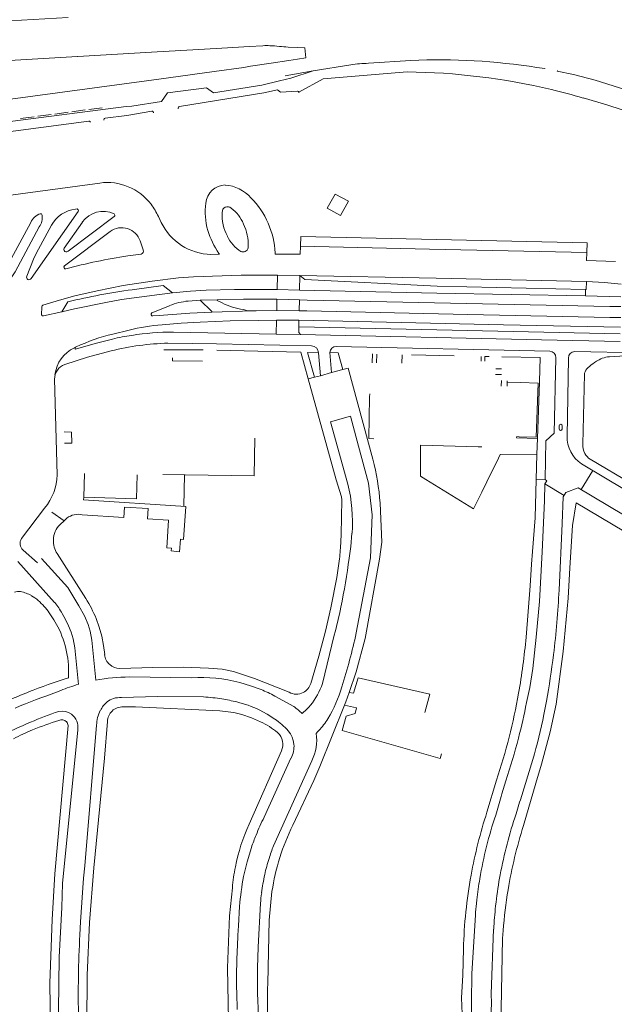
# Model space of a CAD drawing. Extents: x 145000 to 155000, y 457500 to 470000.
# Tile 178 of 196: x 154040 to 154227, y 462522 to 462831. Entities that reach past the tile are written whole.
import ezdxf

# ---------------------------------------------------------------- set-up
doc = ezdxf.new("R2010")
doc.units = 0
doc.header["$LTSCALE"] = 0.2
doc.header["$MEASUREMENT"] = 0
doc.layers.add('kant verharding', color=252, linetype='Continuous', lineweight=0)

msp = doc.modelspace()

# ---------------------------------------------------------------- linework, layer by layer
at = {"layer": 'kant verharding', "lineweight": 0}
for p, q in [((154019.46, 462829.74), (154054.82, 462831.76)), ((154095.96, 462821.68), (154104.95, 462822.19)), ((154104.95, 462822.19), (154106.64, 462822.29)), ((154106.64, 462822.29), (154108.33, 462822.39)), ((154110.02, 462822.49), (154108.33, 462822.39)), ((154111.71, 462822.59), (154110.02, 462822.49)), ((154111.71, 462822.59), (154116.08, 462822.85)), ((154116.71, 462822.88), (154116.08, 462822.85)), ((154117.21, 462822.89), (154116.71, 462822.88)), ((154117.7, 462822.89), (154117.21, 462822.89)), ((154118.2, 462822.87), (154117.7, 462822.89)), ((154118.95, 462822.83), (154118.2, 462822.87)), ((154119.7, 462822.78), (154118.95, 462822.83)), ((154120.44, 462822.72), (154119.7, 462822.78)), ((154121.22, 462822.66), (154120.44, 462822.72)), ((154121.22, 462822.66), (154121.92, 462822.6)), ((154121.92, 462822.6), (154122.59, 462822.54)), ((154122.59, 462822.54), (154123.27, 462822.5)), ((154123.27, 462822.5), (154123.94, 462822.46)), ((154123.94, 462822.46), (154126.77, 462822.3)), ((154126.77, 462822.3), (154129.27, 462822.17)), ((154129.27, 462822.17), (154129.52, 462819.03)), ((154000, 462816.11), (154082.85, 462820.92)), ((154082.85, 462820.92), (154095.96, 462821.68)), ((154129.52, 462819.03), (154126.92, 462818.64)), ((154110.02, 462816.07), (154100.72, 462814.73)), ((154110.02, 462816.07), (154112.17, 462816.39)), ((154112.17, 462816.39), (154114.32, 462816.72)), ((154114.32, 462816.72), (154116.48, 462817.05)), ((154118.62, 462817.39), (154116.48, 462817.05)), ((154118.62, 462817.39), (154124.23, 462818.24)), ((154124.23, 462818.24), (154126.92, 462818.64)), ((154131.83, 462814.93), (154143.68, 462816.81)), ((154149.23, 462817.34), (154162.59, 462818.27)), ((154083.3, 462812.38), (154100.72, 462814.73)), ((154131.83, 462814.93), (154123.04, 462813.43)), ((154000, 462801.16), (154083.3, 462812.38)), ((154127.34, 462808.17), (154127.36, 462808.01)), ((154061.32, 462802.81), (154065.55, 462803.36)), ((154039.91, 462799.99), (154044.15, 462800.55)), ((154045.26, 462800.69), (154049.52, 462801.26)), ((154050.62, 462801.4), (154054.87, 462801.96)), ((154055.97, 462802.11), (154060.22, 462802.67)), ((154081.67, 462801.94), (154081.7, 462801.77)), ((154089.4, 462803.22), (154089.43, 462803.03)), ((154000, 462791.1), (154061.29, 462799.21)), ((154061.81, 462798.96), (154061.82, 462798.87)), ((154005.17, 462771.61), (154064.78, 462779.72)), ((154043.21, 462749.75), (154057.95, 462770.8)), ((154057.18, 462771.55), (154057.66, 462771.58)), ((154053.61, 462759.31), (154059.3, 462767.41)), ((154054.89, 462758.37), (154069.33, 462769.18)), ((154083.23, 462769.18), (154084.09, 462767.37)), ((154053.66, 462753.68), (154068.09, 462764.51)), ((154077.43, 462761.54), (154078.44, 462758.69)), ((154127.83, 462759.88), (154127.93, 462762.9)), ((154127.93, 462762.9), (154217.95, 462760.99)), ((154217.95, 462760.99), (154217.9, 462757.91)), ((154073.56, 462756.82), (154077.77, 462757.4)), ((154099.73, 462757.31), (154102.39, 462757.34)), ((154102.18, 462757.62), (154102.39, 462757.34)), ((154109.16, 462758.22), (154109.42, 462758.13)), ((154119.89, 462757.75), (154119.89, 462757.41)), ((154168.41, 462758.96), (154127.83, 462759.88)), ((154217.9, 462757.91), (154168.41, 462758.96)), ((154120.64, 462750.77), (154120.52, 462746.28)), ((154120.64, 462750.77), (154127.66, 462750.71)), ((154127.53, 462746.12), (154127.66, 462750.71)), ((154089.48, 462749.93), (154094.21, 462750.28)), ((154093.31, 462745.76), (154098.19, 462746.02)), ((154120.52, 462746.28), (154127.53, 462746.12)), ((154217.43, 462744.28), (154217.48, 462746.31)), ((154096.32, 462742.88), (154092.61, 462742.64)), ((154096.32, 462742.88), (154101.71, 462743.08)), ((154100.01, 462739.4), (154096.32, 462742.88)), ((154109.98, 462743.2), (154101.71, 462743.08)), ((154101.71, 462743.08), (154101.72, 462742.87)), ((154101.72, 462742.87), (154103.22, 462742.05)), ((154120.45, 462743.22), (154109.98, 462743.2)), ((154120.39, 462739.64), (154120.45, 462743.22)), ((154120.45, 462743.22), (154127.53, 462743.07)), ((154127.44, 462739.61), (154127.53, 462743.07)), ((154127.53, 462743.07), (154129.93, 462742.98)), ((154129.93, 462742.98), (154225.11, 462740.98)), ((154217.43, 462744.28), (154228.58, 462743.98)), ((154046.46, 462738.37), (154046.55, 462740.85)), ((154081.18, 462738.91), (154086.74, 462741.2)), ((154093.1, 462738.85), (154100.01, 462739.19)), ((154100.01, 462739.19), (154112.91, 462739.54)), ((154100.01, 462739.19), (154100.01, 462739.4)), ((154113.9, 462739.56), (154120.39, 462739.64)), ((154120.39, 462739.64), (154127.44, 462739.61)), ((154129.89, 462739.56), (154127.44, 462739.61)), ((154228.54, 462740.9), (154225.11, 462740.98)), ((154120.28, 462736.65), (154120.25, 462732.27)), ((154127.3, 462734.33), (154127.36, 462736.64)), ((154225.06, 462737.51), (154228.51, 462737.45)), ((154068.9, 462732.28), (154074.01, 462733.54)), ((154120.25, 462732.27), (154087.9, 462732.88)), ((154120.25, 462732.27), (154127.92, 462732.13)), ((154056.83, 462727.94), (154057.16, 462728.13)), ((154097.3, 462727.36), (154084.89, 462727.31)), ((154114.45, 462726.88), (154101.59, 462727.17)), ((154137.06, 462726.46), (154137.58, 462720.2)), ((154139.12, 462728.4), (154206.27, 462726.95)), ((154150.48, 462726.03), (154150.37, 462723.28)), ((154151.89, 462725.99), (154151.8, 462723.25)), ((154087.61, 462723.85), (154087.62, 462724.86)), ((154097.1, 462723.72), (154087.61, 462723.85)), ((154159.83, 462725.8), (154159.74, 462723.09)), ((154176.2, 462725.39), (154162.74, 462725.73)), ((154184.7, 462725.26), (154184.65, 462723.76)), ((154185.81, 462723.73), (154185.85, 462725.24)), ((154187.12, 462725.22), (154185.85, 462725.24)), ((154211.64, 462700.22), (154212.11, 462724.73)), ((154219.77, 462722.97), (154219.23, 462722.57)), ((154220.31, 462723.35), (154219.77, 462722.97)), ((154220.88, 462723.72), (154220.31, 462723.35)), ((154221.33, 462723.98), (154220.88, 462723.72)), ((154221.77, 462724.23), (154221.33, 462723.98)), ((154222.23, 462724.46), (154221.77, 462724.23)), ((154222.71, 462724.66), (154222.23, 462724.46)), ((154223.27, 462724.84), (154222.71, 462724.66)), ((154223.82, 462724.98), (154223.27, 462724.84)), ((154224.39, 462725.08), (154223.82, 462724.98)), ((154224.95, 462725.14), (154224.39, 462725.08)), ((154224.95, 462725.14), (154229.8, 462725.41)), ((154189.21, 462721.36), (154191.06, 462721.33)), ((154217.14, 462719.98), (154217.09, 462719.71)), ((154217.3, 462720.4), (154217.14, 462719.98)), ((154217.58, 462720.9), (154217.3, 462720.4)), ((154217.91, 462721.35), (154217.58, 462720.9)), ((154218.29, 462721.76), (154217.91, 462721.35)), ((154218.7, 462722.14), (154218.29, 462721.76)), ((154219.23, 462722.57), (154218.7, 462722.14)), ((154050.58, 462718.13), (154051.41, 462688.03)), ((154132.22, 462718.72), (154134.2, 462719.21)), ((154189.17, 462719.57), (154191.03, 462719.54)), ((154190.98, 462715.92), (154191, 462717.64)), ((154192.83, 462715.89), (154192.86, 462717.58)), ((154192.85, 462717.18), (154197, 462717.06)), ((154202.31, 462699.48), (154202.94, 462717.28)), ((154217.09, 462719.71), (154216.59, 462697.67)), ((154053.59, 462701.54), (154055.91, 462701.48)), ((154055.91, 462701.48), (154056.01, 462697.98)), ((154209.18, 462702.46), (154209.18, 462703.46)), ((154210.11, 462703.47), (154210.11, 462702.4)), ((154113.34, 462687.74), (154113.53, 462699.58)), ((154202.17, 462694.51), (154202.31, 462699.48)), ((154056.01, 462697.98), (154053.68, 462698.04)), ((154165.58, 462693.02), (154165.6, 462697.35)), ((154165.6, 462697.35), (154183.73, 462696.89)), ((154183.73, 462696.89), (154184.81, 462696.86)), ((154165.58, 462692.14), (154165.58, 462693.02)), ((154190.09, 462693.29), (154186.42, 462685.84)), ((154216.12, 462683.41), (154219.72, 462689.42)), ((154216.19, 462691.55), (154223.22, 462687.3)), ((154059.96, 462688.52), (154059.73, 462681.01)), ((154091.46, 462688.07), (154084.64, 462688.17)), ((154091.25, 462678.18), (154091.46, 462688.07)), ((154091.46, 462688.07), (154091.58, 462688.07)), ((154091.58, 462688.07), (154113.34, 462687.74)), ((154182.23, 462677.34), (154167.24, 462686.59)), ((154186.42, 462685.84), (154184.82, 462682.6)), ((154201.94, 462686.69), (154204.73, 462686.59)), ((154204.67, 462685.2), (154210.7, 462681.57)), ((154211.27, 462682.52), (154215.14, 462684)), ((154215.14, 462684), (154219.59, 462681.34)), ((154184.82, 462682.6), (154182.23, 462677.34)), ((154040.17, 462668.03), (154047.45, 462677.63)), ((154049.68, 462676.35), (154053.57, 462673.64)), ((154053.57, 462673.64), (154052.28, 462672.48)), ((154054.47, 462674.45), (154053.57, 462673.64)), ((154210.13, 462672.82), (154209.14, 462651.86)), ((154040.69, 462664.43), (154045.19, 462660.44)), ((154046.51, 462661.78), (154054.69, 462652.7)), ((154051.35, 462663.32), (154060.37, 462649.19)), ((154145.4, 462638.37), (154149.92, 462662.02)), ((154039.01, 462660.78), (154050.6, 462647.91)), ((154138.5, 462637.66), (154134.82, 462622.54)), ((154074.12, 462624.55), (154093.65, 462624.3)), ((154052.51, 462620.33), (154051.14, 462619.75)), ((154052.51, 462620.33), (154051.14, 462619.75)), ((154119.75, 462618.54), (154125.73, 462615.28)), ((154128.42, 462613.05), (154128.86, 462613.46)), ((154136.13, 462610.91), (154136.48, 462611.43)), ((154132.77, 462606.82), (154133.21, 462607.29)), ((154121.87, 462601.35), (154111.7, 462578.27)), ((154124.88, 462599.09), (154116.42, 462580.52)), ((154119.39, 462571.54), (154131.4, 462598.24)), ((154200.89, 462598.61), (154196.99, 462585.97)), ((154189.47, 462592.09), (154186.46, 462582.08)), ((154192.38, 462591.9), (154191.18, 462587.85)), ((154201.82, 462591.19), (154197.94, 462577.88)), ((154190.94, 462587.03), (154189.22, 462581.19)), ((154191.18, 462587.85), (154190.94, 462587.03)), ((154196.75, 462585.2), (154195.62, 462581.52)), ((154196.99, 462585.97), (154196.75, 462585.2)), ((154183.3, 462554.58), (154183.18, 462553.38)), ((154189.34, 462553.78), (154189.2, 462552.69)), ((154189.2, 462552.69), (154189.19, 462552.58))]:
    msp.add_line(p, q, dxfattribs=at)
at = {"layer": 'kant verharding', "lineweight": 0, "flags": 128}
for points in [[(154202.19, 462816.05), (154204.63, 462815.66), (154204.67, 462815.84)], [(154121.3, 462811.8), (154124.81, 462812.65), (154131.83, 462814.93)], [(154161.36, 462814.65), (154135.03, 462812.42), (154127.33, 462808.24)], [(154208.64, 462815.13), (154208.57, 462814.84), (154213.69, 462813.78), (154220.51, 462811.99), (154228.12, 462809.67), (154235.32, 462807.06), (154241.92, 462804.3), (154248.84, 462801.05), (154252.88, 462799.26)], [(154000, 462794.16), (154034.17, 462798.71), (154073.03, 462803.77), (154074.83, 462803.85), (154084.18, 462805.37), (154086.03, 462808.03), (154098.34, 462809.62), (154100.54, 462808.07), (154115.67, 462810.52), (154121.3, 462811.8)], [(154089.79, 462803.72), (154116.35, 462808.05), (154120.59, 462808.99), (154121.61, 462808.31), (154126.88, 462808.59)], [(154283.31, 462777.8), (154277.43, 462780.95), (154270.95, 462784.5), (154263.39, 462788.48), (154254.33, 462792.82), (154242.71, 462797.79), (154234.06, 462801.09), (154224.18, 462804.26), (154216.67, 462806.44)], [(154066.5, 462800.06), (154073.27, 462800.99), (154081.16, 462802.28)], [(154142.93, 462773.98), (154140.46, 462769.49), (154136.28, 462771.79), (154138.75, 462776.28), (154142.93, 462773.98)], [(154033.12, 462747.73), (154036.94, 462755.91), (154043.09, 462767.33)], [(154041.85, 462750.42), (154043.92, 462755.81), (154044.77, 462757.6), (154049.58, 462766.45)], [(154034.88, 462746.77), (154038.15, 462751.83), (154045.75, 462765.94)], [(154119.89, 462757.41), (154127.79, 462757.4), (154127.83, 462759.88)], [(154226.83, 462755.1), (154217.81, 462755.4), (154217.9, 462757.91)], [(154094.21, 462750.28), (154109.24, 462750.73), (154120.64, 462750.77)], [(154127.66, 462750.71), (154129.2, 462749.45), (154170.78, 462747.29), (154217.48, 462746.31)], [(154217.74, 462748.77), (154170.55, 462749.82), (154127.66, 462750.71)], [(154046.92, 462741.31), (154052.16, 462742.91), (154056.97, 462744.26), (154063.91, 462745.91), (154072.13, 462747.51), (154081.22, 462748.86), (154089.48, 462749.93)], [(154217.48, 462746.31), (154217.69, 462746.3), (154217.74, 462748.77)], [(154217.74, 462748.77), (154223.39, 462748.47), (154228.62, 462747.98)], [(154052.85, 462739.28), (154056.85, 462740.2), (154066.65, 462742.24), (154071.63, 462743.09), (154083.52, 462744.73), (154087.61, 462745.24)], [(154093.31, 462745.76), (154087.61, 462745.24), (154084.73, 462747.55), (154074.93, 462746.22)], [(154120.52, 462746.28), (154107.17, 462746.23), (154098.19, 462746.02)], [(154127.53, 462746.12), (154170.71, 462745.14), (154217.43, 462744.28)], [(154047.05, 462737.98), (154052.85, 462739.28), (154054.73, 462742.42)], [(154081.44, 462737.97), (154083.44, 462738.15), (154093.1, 462738.85)], [(154129.89, 462739.56), (154180.5, 462738.43), (154225.06, 462737.51)], [(154084.36, 462735.22), (154090.34, 462735.69), (154096.33, 462736.02), (154105.81, 462736.39), (154114.54, 462736.58), (154120.28, 462736.65)], [(154120.28, 462736.65), (154125.67, 462736.68), (154127.36, 462736.64)], [(154127.36, 462736.64), (154191.67, 462735.2), (154228.41, 462734.44)], [(154127.3, 462734.33), (154127.37, 462734.46), (154127.45, 462734.5), (154228.35, 462732.31)], [(154127.92, 462732.13), (154127.3, 462732.75), (154127.3, 462734.33)], [(154057.09, 462727.63), (154057.11, 462727.5), (154063.36, 462729.32), (154068.8, 462730.69)], [(154086.21, 462729.42), (154101.44, 462729.2), (154131.34, 462728.57)], [(154228.31, 462729.95), (154203.58, 462730.45), (154127.92, 462732.13)], [(154053.79, 462722.76), (154060.97, 462725.04), (154068.33, 462727.01)], [(154114.45, 462726.88), (154127.96, 462726.59), (154130.27, 462718.19)], [(154133.55, 462726.42), (154130.06, 462726.53), (154132.22, 462718.72), (154130.27, 462718.19)], [(154133.55, 462726.42), (154134.2, 462719.21), (154137.58, 462720.2)], [(154137.06, 462726.46), (154139.68, 462726.42), (154141.14, 462721.16), (154137.58, 462720.2)], [(154214.07, 462726.8), (154234.3, 462726.37), (154238.23, 462727.74), (154265.35, 462727.13)], [(154202.94, 462717.28), (154203.18, 462724.93), (154191.12, 462725.16)], [(154204.57, 462679.94), (154204.67, 462685.2), (154205.27, 462686.22), (154204.73, 462686.59), (154204.97, 462698.75), (154207.63, 462701.13), (154208.1, 462724.84)], [(154141.14, 462721.16), (154142.84, 462721.57), (154150.6, 462692.98)], [(154130.27, 462718.19), (154139.11, 462686.45), (154140.76, 462681.13), (154140.85, 462680.18), (154140.6, 462669.29)], [(154196.55, 462700.04), (154201.93, 462699.89), (154202.52, 462716.89), (154197, 462717.06)], [(154149.61, 462713.51), (154149.59, 462712.44), (154149.3, 462699.52), (154150.91, 462699.39)], [(154142.75, 462685.14), (154137.34, 462704.75), (154143.54, 462706.48), (154146.12, 462697.08), (154149.19, 462685.43), (154150.4, 462675.5), (154149.92, 462662.02)], [(154202.31, 462699.48), (154195.8, 462699.66), (154195.81, 462700.06), (154196.55, 462700.04)], [(154167.24, 462686.59), (154165.56, 462687.63), (154165.58, 462692.14)], [(154202.17, 462694.51), (154190.67, 462694.45), (154190.09, 462693.29)], [(154200.46, 462660.03), (154200.74, 462663.97), (154201.59, 462674.57), (154202.17, 462694.51)], [(154218.89, 462692.97), (154232.04, 462685.21), (154306.93, 462639.23)], [(154076.5, 462688.08), (154076.28, 462680.53), (154059.73, 462681.01)], [(154223.22, 462687.3), (154260.13, 462665.35), (154363.23, 462601.05), (154467.57, 462530.21)], [(154059.73, 462681.01), (154059.68, 462680.19), (154091.78, 462678.15), (154091.06, 462667.74), (154090.16, 462667.84), (154089.89, 462663.88), (154087.18, 462664.16), (154087.28, 462665.06), (154085.87, 462665.15), (154086.36, 462673.8), (154079.8, 462674.25), (154080.02, 462677.46), (154072.51, 462677.94), (154072.29, 462674.69), (154059.26, 462675.54)], [(154198.88, 462616.52), (154199.99, 462621.26), (154200.84, 462627.26), (154201.99, 462637.06), (154202.94, 462648.22), (154203.84, 462663.82), (154204.57, 462679.94)], [(154210.13, 462672.82), (154210.44, 462681.13), (154211.27, 462682.52)], [(154312.28, 462624.67), (154279.73, 462645.14), (154261.03, 462656.6), (154219.59, 462681.34)], [(154152.9, 462679.2), (154153.38, 462666.95), (154152.73, 462661.59), (154148.17, 462636.64), (154145.34, 462626.17), (154143.16, 462619.73)], [(154302.98, 462625.82), (154267.09, 462647.94), (154263.88, 462649.99), (154214.49, 462679.23), (154213.34, 462672.12), (154212.54, 462658.82), (154212.04, 462649.36), (154210.42, 462632.52), (154208.22, 462616.01), (154206.35, 462607.31), (154203.58, 462597.2), (154201.82, 462591.19)], [(154143.16, 462661.86), (154143.64, 462665.53), (154144.05, 462669.69)], [(154140.02, 462660.93), (154139.26, 462655.78), (154137.38, 462646.26), (154135.68, 462638.94), (154133.64, 462631.12), (154131.11, 462622.5)], [(154200.46, 462660.03), (154200.04, 462653.22), (154198.75, 462637.06)], [(154054.69, 462652.7), (154058.19, 462646.92), (154060.02, 462643.79), (154061.1, 462641.05), (154061.73, 462638.96), (154062.29, 462636.13), (154063.49, 462623.53)], [(154051.63, 462640.26), (154050.36, 462642.53), (154048.92, 462644.69)], [(154053, 462644.48), (154054.05, 462642.57), (154054.99, 462640.61), (154055.8, 462638.59), (154056.42, 462636.5), (154056.98, 462633.67), (154058.07, 462622.24)], [(154063.62, 462642.91), (154064.62, 462640.16), (154065.4, 462637.35), (154065.96, 462634.48), (154066.32, 462631.58)], [(154071.05, 462627.22), (154081.46, 462627.55), (154091.12, 462627.68), (154098.93, 462627.34), (154103.24, 462626.98), (154106.85, 462626.26), (154113.38, 462624.06), (154124.27, 462619.74)], [(154143.16, 462619.73), (154144.51, 462619.43), (154146.01, 462624.27), (154168.52, 462619.16), (154166.99, 462613.36)], [(154108.78, 462622.82), (154112.18, 462621.81), (154115.5, 462620.59)], [(154071.58, 462618.07), (154082.89, 462618.41), (154097.4, 462618.28)], [(154143.16, 462619.73), (154142.16, 462616.79), (154141.74, 462615.73)], [(154072.16, 462615.13), (154075.96, 462615.14), (154102.5, 462613.88)], [(154141.74, 462615.73), (154133.96, 462596.46), (154132.1, 462592.05), (154125.45, 462577.99)], [(154141.74, 462615.73), (154145.5, 462614.9), (154145.1, 462613.08), (154142.24, 462612.2), (154140.96, 462607.73), (154171.8, 462598.94), (154172.23, 462600.42)], [(154051.94, 462613.71), (154052.97, 462613.85), (154053.99, 462613.72), (154054.96, 462613.37), (154055.85, 462612.84)], [(154109.46, 462612.76), (154112.45, 462611.77), (154115.34, 462610.51)], [(154114.9, 462614.22), (154117.39, 462612.88), (154119.77, 462611.35)], [(154049.8, 462500.01), (154049.42, 462506.82), (154049.04, 462528.32), (154049.86, 462548.36), (154050.7, 462562.76), (154054.82, 462609.27)], [(154058.55, 462543.54), (154058.77, 462547.64), (154059.71, 462561.3), (154060.13, 462565.26), (154063.79, 462609.4)], [(154061.53, 462500), (154060.75, 462515.26), (154060.84, 462530.91), (154061.57, 462547.41), (154062.9, 462564.56), (154066.27, 462599.01), (154067.23, 462610.56)], [(154057.84, 462608), (154053.11, 462559.7), (154052.82, 462552.14), (154051.99, 462536.58), (154051.78, 462519.72), (154052.04, 462511.27), (154052.51, 462503.17), (154052.77, 462500)], [(154124.02, 462607.64), (154124.73, 462606.71), (154125.26, 462605.67), (154125.61, 462604.55), (154125.8, 462603.4)], [(154112.44, 462571.03), (154111.07, 462566.5), (154109.99, 462561.88)], [(154106.47, 462558.31), (154105.51, 462549.56), (154104.97, 462533.21), (154105.24, 462516.76), (154105.57, 462508.92), (154106.17, 462500)], [(154118.91, 462557.13), (154118.02, 462548.17), (154117.56, 462528.25)], [(154114.37, 462529.38), (154114.39, 462533.14), (154114.54, 462539.69), (154115.28, 462553.45)], [(154108.73, 462552.5), (154108.33, 462546.34), (154108.2, 462543.44)], [(154182.83, 462549.78), (154181.77, 462531.29), (154181.59, 462522.55), (154181.66, 462518.08)], [(154188.58, 462545.29), (154187.79, 462525.05), (154187.85, 462522.1), (154187.81, 462519.7), (154187.82, 462516.05), (154188.22, 462504.91), (154188.62, 462500)], [(154191.54, 462544.88), (154191.34, 462542.35), (154190.96, 462520.26), (154190.94, 462513.61), (154191.44, 462500)], [(154179.07, 462539.12), (154178.92, 462530.87), (154178.45, 462523.79), (154178.65, 462518.72)], [(154115.71, 462500), (154115.1, 462505.83), (154114.68, 462515.68), (154114.41, 462523.68)]]:
    msp.add_lwpolyline(points, dxfattribs=at)
at = {"layer": 'kant verharding', "lineweight": 0}
for centre, radius, start, end in [((154149.45, 462785.76), 31.58, 90.4091, 100.5291), ((154171.06, 462614.82), 203.62, 81.2065, 92.3848), ((154158.89, 462607.3), 207.36, 76.6677, 89.3187), ((154126.91, 462808.15), 0.438, 2.3423, 93.6152), ((154163.32, 462625.41), 188.72, 73.5794, 76.7082), ((154089.84, 462803.28), 0.446, 96.8159, 187.5292), ((154081.26, 462801.88), 0.409, 7.6404, 104.3558), ((154061.39, 462798.76), 0.462, 25.0757, 102.0616), ((154066.57, 462799.56), 0.506, 97.7438, 189.4006), ((154067.16, 462762.69), 17.2, 37.0746, 97.9452), ((154104.29, 462772.95), 6.16, 90.9042, 175.6014), ((154103.24, 462767.06), 12.08, 41.4664, 85.4996), ((154061.33, 462758.62), 24.31, 25.7416, 36.4417), ((154118.1, 462770.53), 20.16, 171.7606, 196.3182), ((154094.83, 462757.45), 24.81, 22.8579, 45.2321), ((154047.58, 462765.46), 4.86, 107.9441, 157.3296), ((154041.43, 462768.97), 5.28, 324.8734, 7.4747), ((154046.16, 462769.59), 0.506, 8.387, 99.0197), ((154058.51, 462761.35), 10.29, 97.4542, 150.2836), ((154057.55, 462771.09), 0.496, 323.8005, 76.7929), ((154065.85, 462762.76), 8.04, 64.8759, 144.6605), ((154069.01, 462769.59), 0.52, 308.3311, 60.5681), ((154117.4, 462769.62), 14.16, 176.3846, 207.9535), ((154104.91, 462770.65), 1.65, 45.3319, 184.5426), ((154099.61, 462762.84), 11.06, 21.2861, 54.3167), ((154100.11, 462775.08), 17.78, 205.7035, 268.7806), ((154097.91, 462760.62), 13.53, 356.2811, 27.4279), ((154096.52, 462757.18), 23.37, 1.4087, 25.0874), ((154071.67, 462759.62), 6.07, 18.4359, 126.2173), ((154127.67, 462774.12), 30.37, 197.7456, 212.9094), ((154114.78, 462767.56), 10.9, 204.8394, 238.9632), ((154054.3, 462758.91), 0.799, 150.0947, 317.3627), ((154077.49, 462758.36), 1, 286.0009, 19.0753), ((154109.85, 462759.63), 1.56, 253.6107, 4.156), ((154100.4, 462578.97), 179.87, 98.5825, 104.8991), ((154054.02, 462753.3), 0.528, 133.4535, 284.3942), ((154042.53, 462750.09), 0.756, 153.418, 333.418), ((154103.63, 462538.4), 209.79, 97.8615, 103.4768), ((154094.53, 462722.22), 20.52, 95.3715, 112.3195), ((154112.98, 462761.43), 21.7, 243.2685, 261.9136), ((154046.94, 462738.45), 0.485, 190.5419, 282.9853), ((154047.02, 462740.86), 0.464, 102.6699, 181.0486), ((154081.4, 462738.46), 0.493, 116.0875, 274.9417), ((154113.11, 462751.93), 12.4, 255.1486, 273.6505), ((154082.6, 462674.65), 59.24, 103.3718, 115.2559), ((154092.36, 462653.41), 82.2, 95.5811, 102.9001), ((154087.47, 462653.76), 79.12, 89.695, 99.1969), ((154088.45, 462645.44), 84.01, 91.5253, 103.8566), ((154083.49, 462671.56), 60.93, 98.1751, 103.9506), ((154061.37, 462718.15), 10.8, 114.835, 172.672), ((154057.44, 462727.84), 0.403, 106.3586, 211.0382), ((154131.27, 462726.29), 2.27, 3.2045, 88.4531), ((154139.08, 462726.38), 2.02, 88.7776, 177.7337), ((154206.1, 462724.96), 2, 356.7056, 85.1996), ((154214.18, 462724.72), 2.08, 93.197, 179.844), ((154055.45, 462718.18), 4.87, 109.9376, 180.6682), ((154209.65, 462703.46), 0.462, 1.7392, 180.4928), ((154209.65, 462702.48), 0.472, 182.1979, 350.1091), ((154221.7, 462699.96), 10.06, 178.5101, 236.77), ((154221.54, 462697.18), 4.97, 174.3626, 209.0083), ((154069.98, 462672.41), 83.2, 4.6838, 14.3137), ((154221.48, 462697.13), 4.9, 208.7218, 237.9714), ((154034.24, 462688.61), 17.18, 320.2769, 358.0417), ((154094.64, 462673.31), 49.55, 355.818, 13.813), ((154058.08, 462669.71), 5.96, 102.7406, 127.2713), ((154058.06, 462669.66), 5.99, 78.4114, 102.5046), ((154057.7, 462667.31), 7.49, 136.3515, 177.6952), ((154042.45, 462666.52), 2.73, 146.5435, 229.8727), ((154057.7, 462667.29), 7.49, 177.5648, 212.047), ((154084.13, 462669.41), 56.48, 356.9859, 359.8798), ((154075.48, 462669.65), 65.12, 352.3058, 357.1721), ((153850.75, 462703.04), 295.3, 348.9585, 351.9839), ((153930.65, 462665.63), 278.83, 352.9822, 357.1706), ((154039.34, 462647.7), 3.71, 81.5247, 111.3873), ((154037.95, 462640.96), 10.59, 59.658, 79.4728), ((154038.01, 462640.35), 11.08, 47.7963, 61.5401), ((154028.32, 462628.59), 38.1, 22.0782, 32.7263), ((154027.72, 462629.27), 26.22, 36.038, 47.405), ((154031.01, 462631.63), 25.47, 30.2863, 39.7135), ((153920.99, 462693.68), 224.61, 345.5574, 347.8696), ((154024.22, 462626.3), 30.76, 356.145, 26.9859), ((153968.61, 462677), 180.96, 342.1162, 347.6748), ((154003.54, 462653.96), 195.94, 349.8597, 355.0538), ((154070.99, 462631.96), 4.69, 184.7042, 228.674), ((153933.98, 462665.14), 275.46, 349.9159, 352.9981), ((154071.11, 462632.04), 4.83, 228.236, 269.3784), ((154104.22, 462463.2), 168.42, 107.0239, 111.5591), ((154074.34, 462566.34), 58.21, 90.2185, 100.7491), ((154096.54, 462575.75), 48.64, 75.4267, 93.4049), ((154073.73, 462567.72), 56.73, 106.0323, 111.9667), ((154126.55, 462623.93), 4.77, 297.0987, 342.5544), ((154114.55, 462629.35), 21.38, 320.2461, 341.4252), ((154101.19, 462632.7), 41.21, 328.9221, 344.1201), ((154103.28, 462465.75), 165.69, 111.5808, 116.5893), ((154147.06, 462349.21), 287.04, 109.521, 112.294), ((154070.8, 462612.09), 5.95, 106.3733, 128.7132), ((154071.05, 462611.63), 6.46, 85.2846, 107.2931), ((154094.69, 462564.51), 53.83, 80.9407, 87.1086), ((154101.17, 462585.35), 38.04, 60.7564, 67.8634), ((154126.56, 462623.92), 4.76, 241.2925, 297.0614), ((154002.48, 462654.13), 197.01, 341.6461, 349.8651), ((154072.81, 462609.98), 8.85, 130.2908, 152.5259), ((154071.84, 462610.53), 4.61, 86.049, 133.6462), ((154094.18, 462561.66), 56.72, 76.0315, 80.8907), ((154099.98, 462583.32), 34.31, 64.2159, 76.6935), ((154114.18, 462598.59), 20.29, 45.4298, 55.3035), ((154116.62, 462627.31), 18.49, 311.4564, 320.9948), ((154014.6, 462652.09), 187.69, 345.5843, 349.0755), ((154039.1, 462646.77), 168.75, 348.3738, 349.8091), ((154074.52, 462540.86), 76.27, 107.2211, 114.3639), ((154052.91, 462608.8), 5, 350.8216, 53.9125), ((154073.48, 462609.46), 9.69, 151.6091, 180.3185), ((154071.84, 462610.52), 4.61, 133.5167, 179.5013), ((154100.94, 462582.2), 31.72, 74.4303, 87.1928), ((154027.7, 462648.95), 180.35, 343.7916, 348.4238), ((154110.39, 462446.54), 177.1, 112.3469, 116.0088), ((154076.05, 462529.39), 84.95, 106.473, 112.4107), ((154052.92, 462609.23), 1.89, 42.7834, 120.6769), ((154052.92, 462609.23), 1.9, 1.2556, 42.8056), ((154102.92, 462585.37), 28.04, 50.8026, 63.704), ((154105.13, 462590.34), 25.61, 42.4821, 55.1327), ((154114.86, 462625.05), 25.54, 315.9364, 326.3942), ((154076.73, 462527.78), 86.7, 112.4211, 116.8162), ((154117.86, 462603.62), 4.45, 9.5121, 51.3843), ((154119.72, 462604.51), 13.25, 331.8108, 10.0394), ((154011.64, 462652.93), 190.76, 341.3411, 345.5598), ((154117.56, 462603.44), 4.78, 334.1798, 11.0488), ((154118.32, 462602.74), 7.51, 330.9243, 5.0225), ((154332.08, 462535), 153.04, 162.0811, 169.7349), ((154314.76, 462539.36), 132.33, 161.5714, 170.5098), ((154325.53, 462537.47), 137.17, 161.2704, 169.5272), ((154166.36, 462553.31), 60.09, 155.4503, 168.8647), ((154179.34, 462549.06), 70.34, 153.438, 158.4537), ((154187.78, 462547.05), 69.59, 153.5995, 162.6028), ((154339.5, 462533.36), 148.4, 162.5421, 170.5531), ((154191.07, 462543.33), 83.36, 157.7506, 160.5923), ((154179.02, 462548.42), 63.95, 158.8072, 162.6642), ((154175.49, 462549.16), 60.36, 162.3336, 167.2664), ((154187.98, 462546.87), 69.83, 162.5156, 171.5537), ((154165.17, 462553.45), 58.9, 168.7798, 175.2687), ((154180.78, 462548.78), 65.61, 167.9654, 173.0221), ((154332.33, 462534.87), 153.31, 169.7035, 178.4109), ((154307.56, 462540.31), 118.99, 169.2998, 173.4996), ((154184.24, 462547.12), 75.69, 168.756, 175.93), ((154279.41, 462544.32), 96.65, 169.9555, 173.9106), ((154173.61, 462548.51), 58.53, 171.8985, 175.1548), ((154339.82, 462533.22), 148.73, 170.5204, 175.5022), ((154270.66, 462543.19), 88.07, 173.3541, 175.7097), ((154320.53, 462537.91), 132.15, 173.6239, 176.7968), ((154405.83, 462524.53), 347.81, 176.8675, 181.1954), ((154333.59, 462529.67), 225.8, 176.5045, 178.8806), ((154334.84, 462529.67), 227.06, 178.8873, 182.4219), ((154360.56, 462528.48), 246.2, 179.7888, 181.1157), ((154339.16, 462523.42), 221.65, 178.7494, 182.1484)]:
    msp.add_arc(centre, radius, start, end, dxfattribs=at)

doc.saveas('drawing.dxf')
